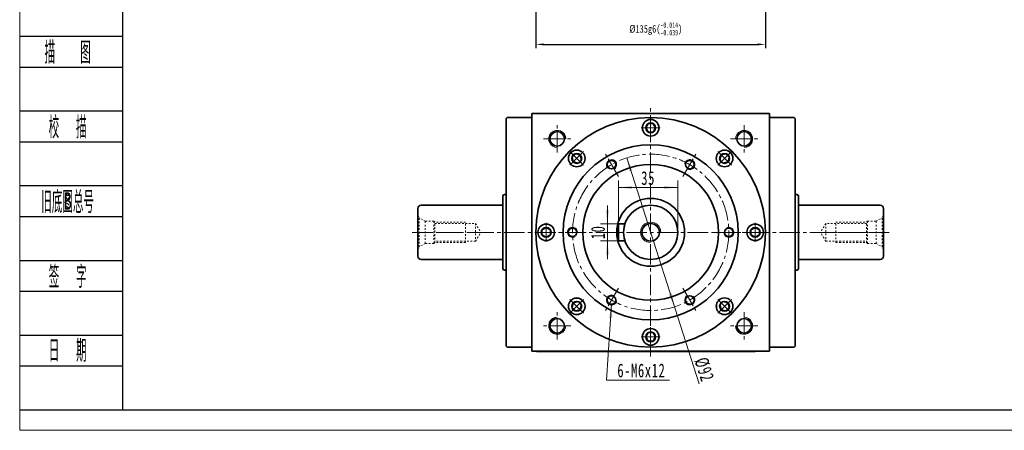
# Model space of a CAD drawing. Header units: millimetres. Extents: x 1387 to 2409, y 192 to 911.
# Tile 1 of 3: x 1392 to 1972, y 192 to 433. Entities that reach past the tile are written whole.
import ezdxf
from ezdxf.enums import TextEntityAlignment as Align

# ---------------------------------------------------------------- set-up
doc = ezdxf.new("R2010")
doc.units = ezdxf.units.MM
doc.set_wipeout_variables(frame=1)
doc.header["$PDSIZE"] = -5
doc.linetypes.add('点画线', pattern=[18, 12, -2, 2, -2])
doc.linetypes.add('虚线', pattern=[2, 1, -1])
doc.layers.get('0').update_dxf_attribs({"lineweight": 35})
doc.layers.add('2细线层', color=4, linetype='Continuous')
doc.layers.add('6文字层', color=3, linetype='Continuous')
for name, color, linetype, lineweight in [('中心线层', 1, '点画线', 18), ('图框_外框线', 7, 'Continuous', 18), ('尺寸线层', 3, 'Continuous', 18), ('粗实线', 7, 'Continuous', 50), ('粗实线层', 7, 'Continuous', 35)]:
    doc.layers.add(name, color=color, linetype=linetype, lineweight=lineweight)
doc.styles.add('PC_TEXTSTYLE', font='ISOCP.SHX', dxfattribs={"width": 0.707, "bigfont": 'GBCBIG.SHX'})
doc.styles.add('标准', font='txt', dxfattribs={"width": 0.667})
doc.dimstyles.new('a4-1-1.5', dxfattribs={"dimtxt": 4.5, "dimasz": 4.5, "dimexe": 2.25, "dimexo": 0, "dimgap": 0.75, "dimtad": 1, "dimdec": 3, "dimdsep": 46, "dimtxsty": '标准', "dimblk": '_CAXARROW', "dimcen": 0, "dimdle": 9, "dimazin": 2, "dimtfac": 0.707107, "dimtdec": 3, "dimtix": 1, "dimtmove": 2, "dimatfit": 3, "dimfxl": 0, "dimfrac": 2, "dimtolj": 1, "dimarcsym": 0})

# ---------------------------------------------------------------- blocks, each defined once
blk = doc.blocks.new('_CAXARROW')
blk.add_hatch(color=0).paths.add_polyline_path([(0, 0), (-1, 0.125), (-1, -0.125)], flags=0)
blk = doc.blocks.new('*X44')
at = {"layer": 'Defpoints', "color": 0}
for p in [(1696.05, 589.39), (1831.05, 589.39), (1831.05, 418.95)]:
    blk.add_point(p, dxfattribs=at)
at = {"layer": '尺寸线层', "color": 0, "lineweight": -2}
for p, q in [((1696.05, 589.39), (1696.05, 416.7)), ((1831.05, 589.39), (1831.05, 416.7)), ((1700.55, 418.95), (1826.55, 418.95))]:
    blk.add_line(p, q, dxfattribs=at)
at = {"layer": '尺寸线层', "color": 0, "lineweight": -2, "xscale": 4.5, "yscale": 4.5, "zscale": 4.5, "rotation": 180}
blk.add_blockref('_CAXARROW', (1696.05, 418.95), dxfattribs=at)
at = {"layer": '尺寸线层', "color": 0, "lineweight": -2, "xscale": 4.5, "yscale": 4.5, "zscale": 4.5}
blk.add_blockref('_CAXARROW', (1831.05, 418.95), dxfattribs=at)
at = {"layer": '尺寸线层', "color": 0, "insert": (1766.56, 428.09), "char_height": 4.5, "attachment_point": 5, "style": '标准'}
blk.add_mtext('\\A1;{\\A1;\\A1;%%C135g6({\\H0.707107x;\\S-0.014^ -0.039;})}', dxfattribs=at)
blk = doc.blocks.new('M12螺纹中心孔_2_1')
at = {"layer": '中心线层', "linetype": '点画线', "lineweight": 18}
blk.add_line((40.79, 0), (-3.25, 0), dxfattribs=at)
at = {"layer": '粗实线层', "color": 6, "linetype": '虚线', "lineweight": 18}
for p, q in [((0, -9.9), (0, 9.9)), ((0, 9.9), (0.74, 8.61)), ((4.4, 6.5), (0.74, 8.61)), ((0.74, -8.61), (0.74, 8.61)), ((9.5, 6.5), (4.4, 6.5)), ((4.4, -6.5), (4.4, 6.5)), ((10, 6), (9.5, 6.5)), ((9.5, -6.5), (9.5, 6.5)), ((28, 6), (10, 6)), ((10, -6), (10, 6)), ((28, -6), (28, 6)), ((10, 5.25), (34, 5.25)), ((34, 5.25), (34, -5.25)), ((34, 5.25), (37.03, 0)), ((34, -5.25), (10, -5.25)), ((34, -5.25), (37.03, 0)), ((0, -9.9), (0.74, -8.61)), ((4.4, -6.5), (0.74, -8.61)), ((9.5, -6.5), (4.4, -6.5)), ((10, -6), (9.5, -6.5)), ((28, -6), (10, -6))]:
    blk.add_line(p, q, dxfattribs=at)
blk = doc.blocks.new('*X46')
at = {"layer": '尺寸线层', "linetype": 'Continuous'}
for points in [[(1738.09, 313.37), (1739.1, 321.47), (1737.07, 321.47)], [(1738.09, 303.37), (1739.1, 295.27), (1737.07, 295.27)]]:
    blk.add_hatch(color=0, dxfattribs=at).paths.add_polyline_path(points, flags=0)
at = {"layer": '尺寸线层', "color": 0, "linetype": 'Continuous'}
for p, q in [((1738.09, 324.17), (1738.09, 292.57)), ((1744.55, 313.37), (1734.04, 313.37)), ((1744.55, 303.37), (1734.04, 303.37))]:
    blk.add_line(p, q, dxfattribs=at)
at = {"layer": '尺寸线层', "color": 0, "insert": (1732.6, 308.37), "char_height": 8.1, "width": 16.2, "attachment_point": 5, "rotation": 90, "line_spacing_factor": 1.15057, "style": '标准'}
blk.add_mtext('\\T1.1;10', dxfattribs=at)
blk = doc.blocks.new('*X47')
at = {"layer": '尺寸线层', "linetype": 'Continuous'}
for points in [[(1744.55, 334.76), (1752.65, 335.77), (1752.65, 333.75)], [(1779.55, 334.76), (1771.45, 335.77), (1771.45, 333.75)]]:
    blk.add_hatch(color=0, dxfattribs=at).paths.add_polyline_path(points, flags=0)
at = {"layer": '尺寸线层', "color": 0, "linetype": 'Continuous'}
for p, q in [((1744.55, 313.37), (1744.55, 338.81)), ((1779.55, 308.37), (1779.55, 338.81)), ((1744.55, 334.76), (1779.55, 334.76))]:
    blk.add_line(p, q, dxfattribs=at)
at = {"layer": '尺寸线层', "color": 0, "insert": (1762.05, 340.24), "char_height": 8.1, "width": 16.2155, "attachment_point": 5, "line_spacing_factor": 1.15057, "style": '标准'}
blk.add_mtext('\\T1.1;35', dxfattribs=at)
blk = doc.blocks.new('*X48')
at = {"layer": '尺寸线层', "linetype": 'Continuous'}
blk.add_hatch(color=0, dxfattribs=at).paths.add_polyline_path([(0.65, 44.71), (1.12, 36.56), (-0.9, 36.7)], flags=0)
at = {"layer": '尺寸线层', "color": 0, "linetype": 'Continuous'}
blk.add_line((0.65, 44.71), (-2.38, 0), dxfattribs=at)
at = {"layer": '尺寸线层', "color": 0}
for p, q in [((-2.38, 0), (0, 0)), ((0, 0), (34.73, 0)), ((0, 0), (0, 0))]:
    blk.add_line(p, q, dxfattribs=at)
at = {"layer": '尺寸线层', "color": 0, "insert": (4.05, 1.62), "char_height": 8.1, "width": 61.3519, "attachment_point": 7, "line_spacing_factor": 1.15057, "style": '标准'}
blk.add_mtext('\\T1.1;6-M6x12', dxfattribs=at)
blk = doc.blocks.new('*X49')
at = {"layer": '尺寸线层', "linetype": 'Continuous'}
for points in [[(1749.5, 352.18), (1751.01, 344.15), (1752.94, 344.77)], [(1777.59, 264.57), (1774.15, 271.97), (1776.08, 272.59)]]:
    blk.add_hatch(color=0, dxfattribs=at).paths.add_polyline_path(points, flags=0)
at = {"layer": '尺寸线层', "color": 0, "linetype": 'Continuous'}
blk.add_line((1792.12, 219.26), (1749.5, 352.18), dxfattribs=at)
at = {"layer": '尺寸线层', "color": 0, "insert": (1795.05, 227.67), "char_height": 8.1, "width": 28.4614, "attachment_point": 5, "rotation": 287.77694, "line_spacing_factor": 1.15057, "style": '标准'}
blk.add_mtext('\\T1.1;%%C92', dxfattribs=at)
blk = doc.blocks.new('*X50')
at = {"layer": '中心线层', "linetype": '点画线', "lineweight": 18}
for p, q in [((-5.64, 0), (5.64, 0)), ((0, -5.64), (0, 5.64))]:
    blk.add_line(p, q, dxfattribs=at)
at = {"layer": '粗实线层'}
for p, q in [((-2.89, 0), (-1.44, 2.5)), ((-2.89, 0), (-1.44, -2.5)), ((-1.44, 2.5), (1.44, 2.5)), ((2.89, 0), (1.44, 2.5)), ((2.89, 0), (1.44, 2.5)), ((2.89, 0), (1.44, -2.5)), ((-1.44, -2.5), (1.44, -2.5))]:
    blk.add_line(p, q, dxfattribs=at)
blk.add_circle((0, 0), 2.89, dxfattribs=at)
for start, end in [(0, 180), (180, 360)]:
    blk.add_arc((0, 0), 4.89, start, end, dxfattribs=at)

msp = doc.modelspace()

# ---------------------------------------------------------------- linework, layer by layer
at = {"color": 7, "linetype": 'Continuous', "lineweight": 0}
for centre, start, end in [((1708.5478, 363.3731), 0, 195), ((1818.5478, 363.3731), 270, 105), ((1708.5478, 253.3731), 90, 285), ((1818.5478, 253.3731), 180, 15)]:
    msp.add_arc(centre, 5, start, end, dxfattribs=at)
at = {"layer": '2细线层'}
for p, q in [((1392.2687, 423.7453), (1452.7935, 423.7453)), ((1392.2687, 405.6485), (1452.7935, 405.6485)), ((1392.2687, 379.7961), (1452.7935, 379.7961)), ((1392.2687, 361.6993), (1452.7935, 361.6993)), ((1392.2687, 335.8468), (1452.7935, 335.8468)), ((1392.2687, 317.7501), (1452.7935, 317.7501)), ((1392.2687, 291.8976), (1452.7935, 291.8976)), ((1392.2687, 273.8009), (1452.7935, 273.8009)), ((1392.2687, 247.9484), (1452.7935, 247.9484)), ((1392.2687, 229.8517), (1452.7935, 229.8517)), ((1392.2687, 203.9992), (1452.7935, 203.9992))]:
    msp.add_line(p, q, dxfattribs=at)
at = {"layer": '中心线层'}
for p, q in [((1763.5478, 235.3731), (1763.5478, 381.3731)), ((1708.5478, 355.3731), (1708.5478, 371.3731)), ((1818.5478, 371.3731), (1818.5478, 355.3731)), ((1700.5478, 363.3731), (1716.5478, 363.3731)), ((1810.5478, 363.3731), (1826.5478, 363.3731)), ((1744.5318, 341.3097), (1737.0156, 354.3283)), ((1782.5638, 341.3097), (1790.0801, 354.3283)), ((1623.2978, 308.3731), (1903.7978, 308.3731)), ((1725.5159, 308.3731), (1710.4833, 308.3731)), ((1801.5798, 308.3731), (1816.6123, 308.3731)), ((1744.5318, 275.4365), (1737.0156, 262.4179)), ((1782.5638, 275.4365), (1790.0801, 262.4179)), ((1708.5478, 245.3731), (1708.5478, 261.3731)), ((1818.5478, 261.3731), (1818.5478, 245.3731)), ((1716.5478, 253.3731), (1700.5478, 253.3731)), ((1826.5478, 253.3731), (1810.5478, 253.3731))]:
    msp.add_line(p, q, dxfattribs=at)
msp.add_circle((1763.5478, 308.3731), 46, dxfattribs=at)
at = {"layer": '粗实线', "color": 0, "lineweight": 40}
msp.add_line((1696.4158, 238.3731), (1825.0478, 238.3731), dxfattribs=at)
at = {"layer": '粗实线层'}
for p, q in [((1693.5478, 238.3731), (1693.5478, 378.3731)), ((1693.5478, 378.3731), (1833.5478, 378.3731)), ((1833.5478, 238.3731), (1833.5478, 378.3731)), ((1679.0478, 375.8731), (1678.5478, 375.3731)), ((1678.5478, 375.3731), (1678.5478, 241.3731)), ((1693.5478, 375.8731), (1679.0478, 375.8731)), ((1833.5478, 375.8731), (1848.0478, 375.8731)), ((1848.0478, 375.8731), (1848.5478, 375.3731)), ((1848.5478, 375.3731), (1848.5478, 241.3731)), ((1678.5478, 330.6231), (1677.5478, 330.6231)), ((1848.5478, 330.6231), (1849.5478, 330.6231)), ((1676.5478, 329.6231), (1676.5478, 287.1231)), ((1676.5478, 329.6231), (1676.5478, 287.1231)), ((1850.5478, 329.6231), (1850.5478, 287.1231)), ((1850.5478, 329.6231), (1850.5478, 287.1231)), ((1626.5478, 322.3731), (1626.5478, 294.3731)), ((1628.5478, 324.3731), (1676.5478, 324.3731)), ((1898.5478, 324.3731), (1850.5478, 324.3731)), ((1900.5478, 322.3731), (1900.5478, 294.3731)), ((1744.5478, 313.3731), (1744.5478, 303.3731)), ((1744.5478, 313.3731), (1748.3491, 313.3731)), ((1744.5478, 303.3731), (1748.3491, 303.3731)), ((1628.5478, 292.3731), (1676.5478, 292.3731)), ((1898.5478, 292.3731), (1850.5478, 292.3731)), ((1678.5478, 286.1231), (1677.5478, 286.1231)), ((1848.5478, 286.1231), (1849.5478, 286.1231)), ((1679.0478, 240.8731), (1678.5478, 241.3731)), ((1693.5478, 240.8731), (1679.0478, 240.8731)), ((1833.5478, 240.8731), (1848.0478, 240.8731)), ((1848.0478, 240.8731), (1848.5478, 241.3731))]:
    msp.add_line(p, q, dxfattribs=at)
msp.add_lwpolyline([(1833.5478, 238.3731), (1693.5478, 238.3731)], dxfattribs=at)
for centre, radius in [((1763.5478, 308.3731), 67.5), ((1763.5478, 308.3731), 51.5), ((1763.5478, 308.3731), 40), ((1740.5478, 348.2103), 2.5), ((1786.5478, 348.2103), 2.5), ((1763.5478, 308.3731), 20), ((1763.5478, 308.3731), 16), ((1763.5478, 308.3731), 5.2), ((1717.5478, 308.3731), 2.5), ((1809.5478, 308.3731), 2.5), ((1740.5478, 268.5359), 2.5), ((1786.5478, 268.5359), 2.5)]:
    msp.add_circle(centre, radius, dxfattribs=at)
at = {"layer": '粗实线层', "lineweight": 18}
for centre, radius, start, end in [((1740.5478, 348.2103), 3, 300, 231.1864153), ((1786.5478, 348.2103), 3, 240, 171.1864153), ((1763.5478, 308.3731), 6, 0, 270), ((1717.5478, 308.3731), 3, 0, 291.1864153), ((1809.5478, 308.3731), 3, 180, 111.1864153), ((1740.5478, 268.5359), 3, 60, 351.1864153), ((1786.5478, 268.5359), 3, 120, 51.1864153)]:
    msp.add_arc(centre, radius, start, end, dxfattribs=at)
at = {"layer": '粗实线层'}
for centre, radius, start, end in [((1677.5478, 329.6231), 1, 90, 180), ((1849.5478, 329.6231), 1, 0, 90), ((1628.5478, 322.3731), 2, 90, 180), ((1898.5478, 322.3731), 2, 0, 90), ((1628.5478, 294.3731), 2, 180, 270), ((1898.5478, 294.3731), 2, 270, 360), ((1677.5478, 287.1231), 1, 180, 270), ((1849.5478, 287.1231), 1, 270, 0)]:
    msp.add_arc(centre, radius, start, end, dxfattribs=at)

# ---------------------------------------------------------------- block references
at = {"layer": '尺寸线层'}
msp.add_blockref('*X48', (1739.8951, 221.3262), dxfattribs=at)
at = {"layer": '粗实线层'}
msp.add_blockref('M12螺纹中心孔_2_1', (1626.5478, 308.3731), dxfattribs=at)
at = {"layer": '粗实线层', "xscale": -0.9999999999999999, "rotation": 360}
msp.add_blockref('M12螺纹中心孔_2_1', (1900.5478, 308.3731), dxfattribs=at)

# ---------------------------------------------------------------- texts
at = {"layer": '6文字层', "color": 3, "style": 'PC_TEXTSTYLE'}
for s, width, p in [('描   图', 0.6667, (1420.4779, 414.6969)), ('校  描', 0.667, (1420.4779, 370.7477)), ('旧底图总号', 0.667, (1420.4779, 326.7985)), ('签  字', 0.667, (1420.4779, 282.8493)), ('日  期', 0.667, (1420.494, 239.1581))]:
    msp.add_text(s, height=12.92624, dxfattribs=dict(at, width=width)).set_placement(p, align=Align.MIDDLE)
at = {"layer": '6文字层', "width": 0.707}
msp.add_text('B', height=10.341, dxfattribs=at).set_placement((1420.4779, 326.7985), align=Align.MIDDLE)

# ---------------------------------------------------------------- dimensions: what is measured, and where the dimension line sits
at = {"layer": '尺寸线层'}
dim = msp.add_linear_dim(base=(1831.0478, 418.948), p1=(1696.0478, 589.3892), p2=(1831.0478, 589.3892), text='{\\A1;\\A1;%%C135g6({\\H0.707107x;\\S-0.014^ -0.039;})}', dimstyle='a4-1-1.5', override={"dimpost": '%%C<>', "dimsah": 1, "dimtp": -0.014, "dimtm": 0.039, "dimtdec": 3, "dimtfill": 1, "dimtzin": 8}, dxfattribs=at)
dim.commit()
dim.dimension.update_dxf_attribs({"geometry": '*X44', "text_midpoint": (1766.5647, 428.0882), "dimtype": 160})
dim = msp.add_diameter_dim_2p(p1=(1749.5035, 352.1767), p2=(1777.5922, 264.5695), dimstyle='a4-1-1.5', override={"dimpost": '%%C<>', "dimsah": 1, "dimtfill": 1, "dimtzin": 0}, dxfattribs=at)
dim.commit()
dim.dimension.update_dxf_attribs({"geometry": '*X49', "text_midpoint": (1789.9468, 226.036), "dimtype": 163})
dim = msp.add_linear_dim(base=(1779.5478, 334.7586), p1=(1744.5478, 313.3731), p2=(1779.5478, 308.3731), dimstyle='a4-1-1.5', override={"dimsah": 1, "dimtfill": 1, "dimtzin": 0}, dxfattribs=at)
dim.commit()
dim.dimension.update_dxf_attribs({"geometry": '*X47', "text_midpoint": (1762.0478, 340.242), "dimtype": 160})
dim = msp.add_linear_dim(base=(1738.0854, 303.3731), p1=(1744.5478, 313.3731), p2=(1744.5478, 303.3731), angle=270, dimstyle='a4-1-1.5', override={"dimsah": 1, "dimtfill": 1, "dimtzin": 0}, dxfattribs=at)
dim.commit()
dim.dimension.update_dxf_attribs({"geometry": '*X46', "text_midpoint": (1732.602, 308.3731), "dimtype": 160})

# ---------------------------------------------------------------- next in the draw order: wipeouts: each hides what was drawn before it
for points in [[(1768.4378, 369.8731), (1768.3685, 370.6935), (1768.3685, 370.6935), (1767.9531, 371.9957), (1767.1935, 373.1321), (1766.149, 374.0139), (1764.9013, 374.5721), (1763.5478, 374.7631), (1763.5478, 374.7631), (1762.1943, 374.5721), (1760.9466, 374.0139), (1759.9022, 373.1321), (1759.1425, 371.9957), (1758.7271, 370.6935), (1758.7271, 370.6935), (1758.6578, 369.8731), (1758.6578, 369.8731), (1758.8244, 368.6075), (1759.313, 367.4281), (1760.0901, 366.4153), (1761.1028, 365.6382), (1762.2822, 365.1497), (1763.5478, 364.9831), (1763.5478, 364.9831), (1765.0589, 365.2224), (1766.4221, 365.917), (1767.5039, 366.9988), (1768.1985, 368.362)], [(1723.5185, 355.3179), (1722.8894, 355.849), (1722.8894, 355.849), (1721.6748, 356.4761), (1720.3342, 356.7425), (1718.9721, 356.6274), (1717.6951, 356.1399), (1716.603, 355.3179), (1716.603, 355.3179), (1715.781, 354.2258), (1715.2935, 352.9488), (1715.1784, 351.5868), (1715.4448, 350.2461), (1716.0719, 349.0315), (1716.0719, 349.0315), (1716.603, 348.4024), (1716.603, 348.4024), (1717.6158, 347.6253), (1718.7951, 347.1368), (1720.0608, 346.9702), (1721.3264, 347.1368), (1722.5058, 347.6253), (1723.5185, 348.4024), (1723.5185, 348.4024), (1724.4178, 349.6402), (1724.8905, 351.0952), (1724.8905, 352.6251), (1724.4178, 354.0802)], [(1810.4926, 348.4024), (1811.0237, 349.0315), (1811.0237, 349.0315), (1811.6508, 350.2461), (1811.9172, 351.5868), (1811.8022, 352.9488), (1811.3146, 354.2258), (1810.4926, 355.3179), (1810.4926, 355.3179), (1809.4005, 356.1399), (1808.1235, 356.6274), (1806.7615, 356.7425), (1805.4208, 356.4761), (1804.2063, 355.849), (1804.2063, 355.849), (1803.5771, 355.3179), (1803.5771, 355.3179), (1802.8, 354.3052), (1802.3115, 353.1258), (1802.1449, 351.8602), (1802.3115, 350.5945), (1802.8, 349.4152), (1803.5771, 348.4024), (1803.5771, 348.4024), (1804.8149, 347.5031), (1806.2699, 347.0304), (1807.7999, 347.0304), (1809.2549, 347.5031)], [(1702.0478, 313.2631), (1701.2274, 313.1938), (1701.2274, 313.1938), (1699.9252, 312.7784), (1698.7888, 312.0188), (1697.9071, 310.9743), (1697.3489, 309.7266), (1697.1578, 308.3731), (1697.1578, 308.3731), (1697.3489, 307.0196), (1697.9071, 305.7719), (1698.7888, 304.7274), (1699.9252, 303.9678), (1701.2274, 303.5524), (1701.2274, 303.5524), (1702.0478, 303.4831), (1702.0478, 303.4831), (1703.3134, 303.6497), (1704.4928, 304.1382), (1705.5056, 304.9153), (1706.2827, 305.9281), (1706.7712, 307.1075), (1706.9378, 308.3731), (1706.9378, 308.3731), (1706.6985, 309.8842), (1706.0039, 311.2474), (1704.9221, 312.3292), (1703.5589, 313.0238)], [(1825.0478, 303.4831), (1825.8682, 303.5524), (1825.8682, 303.5524), (1827.1705, 303.9678), (1828.3068, 304.7274), (1829.1886, 305.7719), (1829.7468, 307.0196), (1829.9378, 308.3731), (1829.9378, 308.3731), (1829.7468, 309.7266), (1829.1886, 310.9743), (1828.3068, 312.0188), (1827.1705, 312.7784), (1825.8682, 313.1938), (1825.8682, 313.1938), (1825.0478, 313.2631), (1825.0478, 313.2631), (1823.7822, 313.0965), (1822.6028, 312.608), (1821.5901, 311.8309), (1820.813, 310.8181), (1820.3244, 309.6387), (1820.1578, 308.3731), (1820.1578, 308.3731), (1820.3972, 306.862), (1821.0917, 305.4988), (1822.1735, 304.417), (1823.5367, 303.7224)], [(1716.603, 268.3438), (1716.0719, 267.7147), (1716.0719, 267.7147), (1715.4448, 266.5001), (1715.1784, 265.1594), (1715.2935, 263.7974), (1715.781, 262.5204), (1716.603, 261.4283), (1716.603, 261.4283), (1717.6951, 260.6063), (1718.9721, 260.1188), (1720.3342, 260.0037), (1721.6748, 260.2701), (1722.8894, 260.8972), (1722.8894, 260.8972), (1723.5185, 261.4283), (1723.5185, 261.4283), (1724.2956, 262.441), (1724.7841, 263.6204), (1724.9508, 264.886), (1724.7841, 266.1517), (1724.2956, 267.331), (1723.5185, 268.3438), (1723.5185, 268.3438), (1722.2808, 269.2431), (1720.8257, 269.7158), (1719.2958, 269.7158), (1717.8407, 269.2431)], [(1803.5771, 261.4283), (1804.2063, 260.8972), (1804.2063, 260.8972), (1805.4208, 260.2701), (1806.7615, 260.0037), (1808.1235, 260.1188), (1809.4005, 260.6063), (1810.4926, 261.4283), (1810.4926, 261.4283), (1811.3146, 262.5204), (1811.8022, 263.7974), (1811.9172, 265.1594), (1811.6508, 266.5001), (1811.0237, 267.7147), (1811.0237, 267.7147), (1810.4926, 268.3438), (1810.4926, 268.3438), (1809.4799, 269.1209), (1808.3005, 269.6094), (1807.0349, 269.776), (1805.7693, 269.6094), (1804.5899, 269.1209), (1803.5771, 268.3438), (1803.5771, 268.3438), (1802.6779, 267.106), (1802.2051, 265.651), (1802.2051, 264.1211), (1802.6779, 262.666)], [(1758.6578, 246.8731), (1758.7271, 246.0527), (1758.7271, 246.0527), (1759.1425, 244.7505), (1759.9022, 243.6141), (1760.9466, 242.7323), (1762.1943, 242.1741), (1763.5478, 241.9831), (1763.5478, 241.9831), (1764.9013, 242.1741), (1766.149, 242.7323), (1767.1935, 243.6141), (1767.9531, 244.7505), (1768.3685, 246.0527), (1768.3685, 246.0527), (1768.4378, 246.8731), (1768.4378, 246.8731), (1768.2712, 248.1387), (1767.7827, 249.3181), (1767.0056, 250.3309), (1765.9928, 251.108), (1764.8134, 251.5965), (1763.5478, 251.7631), (1763.5478, 251.7631), (1762.0367, 251.5238), (1760.6735, 250.8292), (1759.5917, 249.7474), (1758.8972, 248.3842)]]:
    msp.add_wipeout(points).dxf.layer = '粗实线层'

# ---------------------------------------------------------------- next in the draw order: linework, layer by layer
at = {"layer": '图框_外框线', "color": 3}
msp.add_lwpolyline([(1392.2903, 191.8986), (2408.7436, 191.8986), (2408.7436, 910.6762), (1392.2903, 910.6762)], close=True, dxfattribs=at)
at = {"layer": '图框_外框线', "color": 3, "lineweight": 25}
msp.add_lwpolyline([(1452.7935, 203.9992), (2396.6429, 203.9992), (2396.6429, 898.5756), (1452.7935, 898.5756)], close=True, dxfattribs=at)
at = {"layer": '粗实线层'}
for centre in [(1708.5478, 363.3731), (1818.5478, 363.3731), (1708.5478, 253.3731), (1818.5478, 253.3731)]:
    msp.add_circle(centre, 4.25, dxfattribs=at)
at = {"layer": '粗实线层', "lineweight": 18}
for centre, start, end in [((1708.5478, 363.3731), 0, 271.9231652), ((1818.5478, 363.3731), 270, 181.9231652), ((1708.5478, 253.3731), 90, 1.9231652), ((1818.5478, 253.3731), 180, 91.9231652)]:
    msp.add_arc(centre, 5, start, end, dxfattribs=at)

# ---------------------------------------------------------------- next in the draw order: block references
at = {"layer": '粗实线层'}
msp.add_blockref('*X50', (1763.5478, 369.8731), dxfattribs=at)
for p, rotation in [((1720.0608, 351.8602), 45.00000000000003), ((1807.0349, 351.8602), 315.0000000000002), ((1702.0478, 308.3731), 90), ((1825.0478, 308.3731), 270), ((1720.0608, 264.886), 135.0000000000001), ((1807.0349, 264.886), 225.0000000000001), ((1763.5478, 246.8731), 180)]:
    msp.add_blockref('*X50', p, dxfattribs=dict(at, rotation=rotation))

doc.saveas('drawing.dxf')
